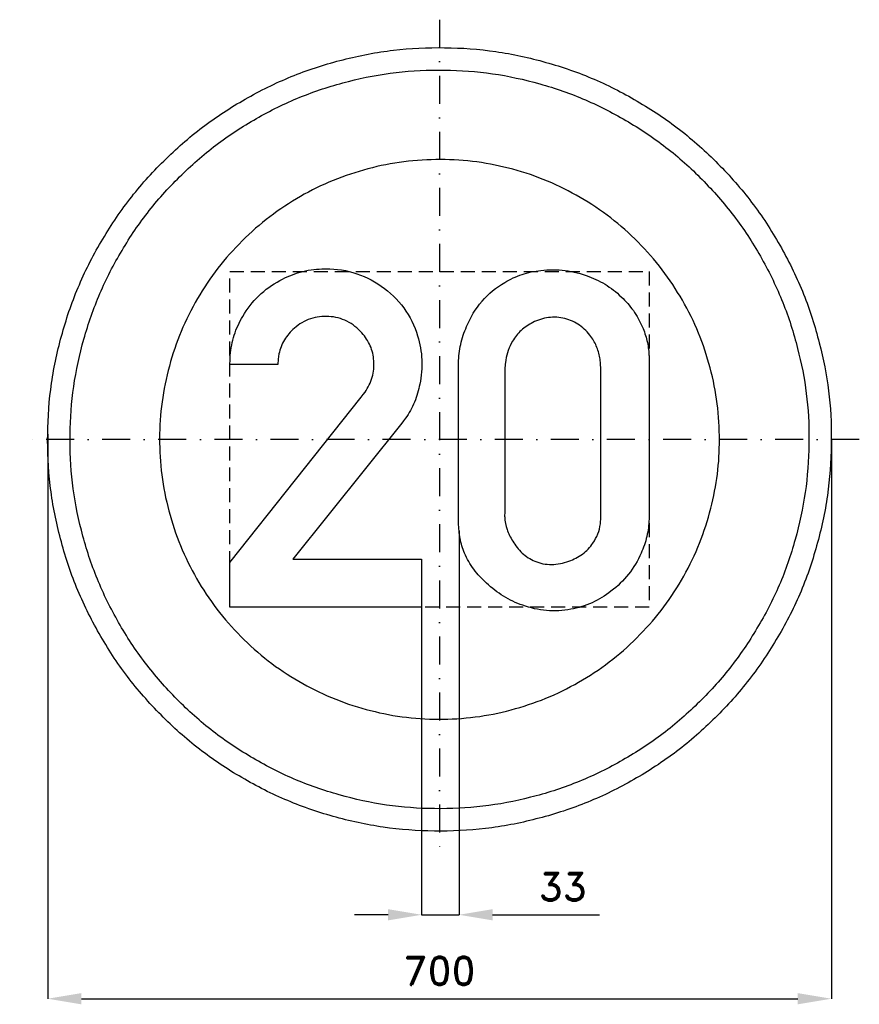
# Model space of a CAD drawing. Header units: millimetres. Extents: x -375 to 375, y -505 to 375.
import ezdxf

# ---------------------------------------------------------------- set-up
doc = ezdxf.new("R2010")
doc.units = ezdxf.units.MM
doc.header["$LTSCALE"] = 5
doc.linetypes.add('ČERCHOVANÁX2', pattern=[2, 1, -0.5, 0, -0.5])
doc.linetypes.add('ČÁRKOVANÁX2', pattern=[1.5, 1, -0.5])
doc.layers.add('Kóty', color=2, linetype='Continuous')
doc.layers.add('Značka', color=7, linetype='Continuous')
doc.styles.get("Standard").update_dxf_attribs({"font": 'romand.shx', "height": 25})
doc.dimstyles.get("Standard").update_dxf_attribs({"dimtxt": 25, "dimasz": 30, "dimexe": 0.18, "dimexo": 0.0625, "dimgap": 12.5, "dimtad": 1, "dimdec": 0, "dimzin": 0, "dimdsep": 46, "dimtxsty": 'Standard', "dimcen": 0.09, "dimadec": 0, "dimazin": 0, "dimtfac": 1, "dimtdec": 0, "dimtofl": 0, "dimtmove": 0, "dimatfit": 3, "dimfxl": 1, "dimtolj": 1, "dimtzin": 0, "dimarcsym": 0})

# ---------------------------------------------------------------- blocks, each defined once
blk = doc.blocks.new('*D2')
at = {"layer": 'Defpoints', "color": 0, "transparency": 16777216}
for p in [(-349.92, 4.7), (350.05, 0.12), (350.05, -499.82)]:
    blk.add_point(p, dxfattribs=at)
at = {"layer": 'Kóty', "color": 0, "lineweight": -2, "transparency": 16777216}
for p, q in [((-349.92, 4.64), (-349.92, -500)), ((350.05, 0.06), (350.05, -500)), ((-319.92, -499.82), (320.05, -499.82))]:
    blk.add_line(p, q, dxfattribs=at)
at = {"layer": 'Kóty', "color": 0, "transparency": 16777216}
for points in [[(-319.92, -494.82), (-319.92, -504.82), (-349.92, -499.82)], [(320.05, -494.82), (320.05, -504.82), (350.05, -499.82)]]:
    blk.add_solid(points, dxfattribs=at)
at = {"layer": 'Kóty', "color": 0, "transparency": 16777216, "insert": (0.06, -474.82), "char_height": 25, "attachment_point": 5}
blk.add_mtext('\\A1;700', dxfattribs=at)

msp = doc.modelspace()

# ---------------------------------------------------------------- linework, layer by layer
at = {"layer": 'Kóty'}
for p, q in [((17.46, -81.73), (17.46, -425)), ((-15.95, -150), (-15.95, -425)), ((-45.95, -424.82), (-75.95, -424.82)), ((47.46, -424.82), (142.93, -424.82))]:
    msp.add_line(p, q, dxfattribs=at)
msp.add_lwpolyline([(-15.95, -424.82), (17.46, -424.82)], dxfattribs=at)
for points in [[(-45.95, -419.82), (-45.95, -429.82), (-15.95, -424.82)], [(47.46, -419.82), (47.46, -429.82), (17.46, -424.82)]]:
    msp.add_solid(points, dxfattribs=at)
at = {"layer": 'Značka', "color": 6, "linetype": 'ČERCHOVANÁX2', "lineweight": 25, "ltscale": 5}
for p, q in [((0, 375), (0, -375)), ((375, 0), (-375, 0))]:
    msp.add_line(p, q, dxfattribs=at)
at = {"layer": 'Značka', "color": 5}
for points in [[(350, 0, -0.001598), (349.99, -2.29), (349.97, -4.58, -0.032167), (346.49, -50.21, -0.03572), (336.86, -95, -0.036665), (321.83, -138.26, -0.034758), (300.79, -178.95, -0.034052), (274.96, -216.77, -0.034444), (244.23, -250.71, -0.03455), (209.51, -280.56, -0.034442), (171.02, -305.37, -0.034409), (129.75, -325.22, -0.034438), (86.15, -339.23, -0.034424), (41.16, -347.72, -0.034424), (-4.58, -349.97, -0.034419), (-50.24, -346.53, -0.034406), (-95, -336.86, -0.034409), (-138.22, -321.72, -0.034422), (-178.95, -300.79, -0.034411), (-216.78, -274.98, -0.034415), (-250.71, -244.23, -0.034411), (-280.56, -209.5, -0.03441), (-305.37, -171.02, -0.034413), (-325.22, -129.75, -0.034413), (-339.23, -86.15, -0.034419), (-347.72, -41.16, -0.034416), (-349.97, 4.58, -0.034418), (-346.53, 50.24, -0.034418), (-336.86, 95, -0.03442), (-321.72, 138.22, -0.034425), (-300.79, 178.95, -0.034419), (-274.98, 216.78, -0.034413), (-244.23, 250.71, -0.034403), (-209.5, 280.56, -0.034422), (-171.02, 305.37, -0.034406), (-129.75, 325.22, -0.034417), (-86.15, 339.23, -0.034422), (-41.16, 347.72, -0.034424), (4.58, 349.97, -0.034419), (50.24, 346.53, -0.034406), (95, 336.86, -0.034427), (138.22, 321.71, -0.034445), (178.95, 300.79, -0.034428), (216.77, 274.98, -0.034404), (250.71, 244.23, -0.034396), (280.57, 209.5, -0.034481), (305.37, 171.02, -0.034409), (325.2, 129.76, -0.034077), (339.23, 86.15, -0.032795), (347.51, 43.38, -0.034265), (350, 0)], [(-187.2, -150), (-187.2, -109.91), (-69.86, 37.78), (-68.14, 39.95), (-66.48, 42.19, 0.082994), (-60.14, 55.53, 0.094409), (-58.73, 70.25, 0.092152), (-61.84, 83.57, 0.084029), (-69.39, 95.13, 0.098178), (-82.66, 105.48, 0.106035), (-98.8, 109.78, 0.106212), (-115.21, 107.72, 0.099947), (-129.61, 99.25, 0.083679), (-138.58, 88.86, 0.091657), (-143.39, 76.31), (-144.11, 71.68), (-144.52, 67), (-187.2, 67), (-187.1, 71.03, -0.010116), (-186.89, 75.06, -0.059418), (-183.34, 93.08, -0.058225), (-175.64, 109.91, -0.072177), (-161.37, 128.35, -0.07225), (-142.52, 141.97, -0.061485), (-124.4, 149.42, -0.05996), (-104.98, 152.31, -0.083039), (-77.27, 149.08, -0.087049), (-52.11, 136.84, -0.087757), (-31.94, 117.43, -0.087818), (-19.64, 92.44, -0.068483), (-15.82, 71.1, -0.062426), (-17.64, 49.44, -0.05068), (-22.35, 33.32, -0.061843), (-30.42, 18.81), (-32.02, 16.62), (-33.67, 14.47), (-131.14, -107.19), (-15.95, -107.19), (-15.95, -150), (-187.2, -150)], [(17.05, 63.13), (17.03, 65.81, -0.00595), (17.05, 68.5, -0.049027), (19.01, 84.9, -0.050006), (24.2, 100.75, -0.079553), (37.98, 123.39, -0.089105), (58.23, 140.16, -0.059841), (73.73, 147.33, -0.052063), (90.48, 150.91, -0.062048), (112.33, 150.93, -0.06454), (133.45, 145.53, -0.055489), (149.78, 137.36, -0.055512), (163.92, 125.81, -0.051087), (174.31, 113.33, -0.054872), (181.83, 98.97, -0.045218), (185.66, 86.64, -0.045986), (187.2, 73.88, -0.01231), (187.28, 69.41, -0.004066), (187.2, 64.94), (187.2, -65.81), (187.23, -68.5, -0.006858), (187.2, -71.19, -0.051789), (185.18, -86.74, -0.049681), (180.05, -101.66, -0.066791), (168.87, -120.43, -0.065863), (153.17, -135.66, -0.061088), (136.26, -145.97, -0.064131), (117.36, -151.78, -0.069704), (95.6, -152.94, -0.067492), (74.36, -148.22, -0.056816), (57.23, -140.11, -0.049579), (42.11, -128.5, -0.048033), (30.68, -116.12, -0.065848), (22.42, -101.66, -0.054774), (18.44, -88.5, -0.042348), (17.05, -74.78, -0.009253), (16.99, -70.29, -0.003083), (17.05, -65.81), (17.05, 63.13)], [(58.23, 63.13), (58.23, -65.81), (58.21, -67.61, 0.009588), (58.23, -69.41, 0.073866), (60.34, -80.51, 0.059494), (65.39, -90.91, 0.070759), (73.89, -101.59, 0.094579), (85.11, -108.81, 0.108475), (100.11, -111.78, 0.087593), (115.55, -108.81, 0.078162), (127.74, -102.47, 0.088149), (137.05, -92.69, 0.061818), (141.42, -84.51, 0.061189), (143.67, -75.56, 0.025211), (144.1, -70.7, 0.008376), (144.2, -65.81), (144.2, 63.13), (143.92, 67.37), (143.45, 71.59, 0.058299), (140.62, 82.15, 0.064715), (135.27, 91.78, 0.088133), (125.09, 102.02, 0.097891), (111.98, 107.91, 0.099832), (97.39, 108.82, 0.088288), (83.33, 104.34, 0.074158), (72.98, 97.31, 0.075658), (65.23, 87.66, 0.05262), (61.37, 79.54, 0.046088), (59.17, 70.84), (58.63, 66.99), (58.23, 63.13)]]:
    msp.add_lwpolyline(points, format="xyb", dxfattribs=at)
at = {"layer": 'Značka', "color": 1}
for points in [[(330, 0, -0.001639), (329.99, -2.16), (329.97, -4.32, -0.032171), (326.69, -47.34, -0.035728), (317.61, -89.58, -0.036668), (303.44, -130.36, -0.034754), (283.6, -168.73, -0.034042), (259.25, -204.39, -0.034442), (230.27, -236.38, -0.03457), (197.54, -264.53, -0.034429), (161.24, -287.92, -0.034373), (122.33, -306.64, -0.03441), (81.23, -319.85, -0.034418), (38.8, -327.85, -0.034426), (-4.32, -329.97, -0.03444), (-47.37, -326.73, -0.03441), (-89.58, -317.61, -0.034427), (-130.32, -303.33, -0.034406), (-168.73, -283.6, -0.034414), (-204.39, -259.27, -0.034409), (-236.38, -230.27, -0.034409), (-264.53, -197.53, -0.034411), (-287.92, -161.25, -0.034421), (-306.64, -122.34, -0.034411), (-319.85, -81.23, -0.034422), (-327.85, -38.8, -0.034417), (-329.97, 4.32, -0.034416), (-326.73, 47.37, -0.034417), (-317.61, 89.58, -0.034422), (-303.33, 130.32, -0.034414), (-283.6, 168.73, -0.034423), (-259.27, 204.39, -0.034424), (-230.27, 236.38, -0.034421), (-197.53, 264.53, -0.034408), (-161.24, 287.92, -0.034414), (-122.34, 306.64, -0.034389), (-81.23, 319.85, -0.034393), (-38.8, 327.85, -0.034404), (4.32, 329.97, -0.03444), (47.37, 326.73, -0.034409), (89.58, 317.61, -0.034384), (130.32, 303.33, -0.034411), (168.73, 283.6, -0.034393), (204.39, 259.27, -0.034401), (236.38, 230.27, -0.034425), (264.53, 197.53, -0.034482), (287.92, 161.25, -0.034409), (306.62, 122.35, -0.03407), (319.85, 81.23, -0.032787), (327.65, 40.91, -0.034267), (330, 0)], [(250, 0), (249.99, 1.64), (249.98, 3.27, 0.032167), (247.49, 35.86, 0.03573), (240.61, 67.86, 0.03667), (229.88, 98.76, 0.034742), (214.85, 127.82, 0.034044), (196.4, 154.84, 0.034445), (174.45, 179.08, 0.034576), (149.65, 200.4, 0.034422), (122.16, 218.12, 0.03439), (92.68, 232.3, 0.034461), (61.54, 242.31, 0.034437), (29.4, 248.37, 0.03441), (-3.27, 249.98, 0.03444), (-35.89, 247.52, 0.034402), (-67.86, 240.61, 0.034424), (-98.73, 229.8, 0.034446), (-127.82, 214.85, 0.034411), (-154.84, 196.41, 0.034407), (-179.08, 174.45, 0.034418), (-200.4, 149.65, 0.034423), (-218.12, 122.16, 0.034423), (-232.3, 92.68, 0.034408), (-242.31, 61.54, 0.034413), (-248.37, 29.4, 0.034414), (-249.98, -3.27, 0.034418), (-247.52, -35.89, 0.034409), (-240.61, -67.86, 0.03442), (-229.8, -98.73, 0.034408), (-214.85, -127.82, 0.034424), (-196.41, -154.84, 0.034448), (-174.45, -179.08, 0.034456), (-149.65, -200.4, 0.034444), (-122.16, -218.12, 0.034436), (-92.68, -232.3, 0.034433), (-61.54, -242.31, 0.034435), (-29.4, -248.37, 0.034411), (3.27, -249.98, 0.03444), (35.89, -247.52, 0.034402), (67.86, -240.61, 0.034425), (98.73, -229.8, 0.034398), (127.82, -214.85, 0.034388), (154.84, -196.42, 0.034403), (179.08, -174.45, 0.034418), (200.4, -149.64, 0.034465), (218.12, -122.16, 0.034422), (232.29, -92.69, 0.034087), (242.31, -61.54, 0.032786), (248.22, -30.99, 0.03426), (250, 0)]]:
    msp.add_lwpolyline(points, format="xyb", dxfattribs=at)
at = {"layer": 'Značka', "color": 6, "linetype": 'ČÁRKOVANÁX2', "ltscale": 2.5}
msp.add_lwpolyline([(-187.2, -150), (-187.2, 150), (187.2, 150), (187.2, -150), (-187.2, -150)], dxfattribs=at)

# ---------------------------------------------------------------- texts
at = {"layer": 'Kóty', "insert": (110.19, -399.82), "char_height": 25, "attachment_point": 5}
msp.add_mtext('\\A1;33', dxfattribs=at)

# ---------------------------------------------------------------- dimensions: what is measured, and where the dimension line sits
at = {"layer": 'Kóty'}
dim = msp.add_linear_dim(base=(350.05, -499.82), p1=(-349.92, 4.7), p2=(350.05, 0.12), dimstyle='Standard', dxfattribs=at)
dim.commit()
dim.dimension.update_dxf_attribs({"geometry": '*D2', "text_midpoint": (0.06, -474.82)})

doc.saveas('drawing.dxf')
